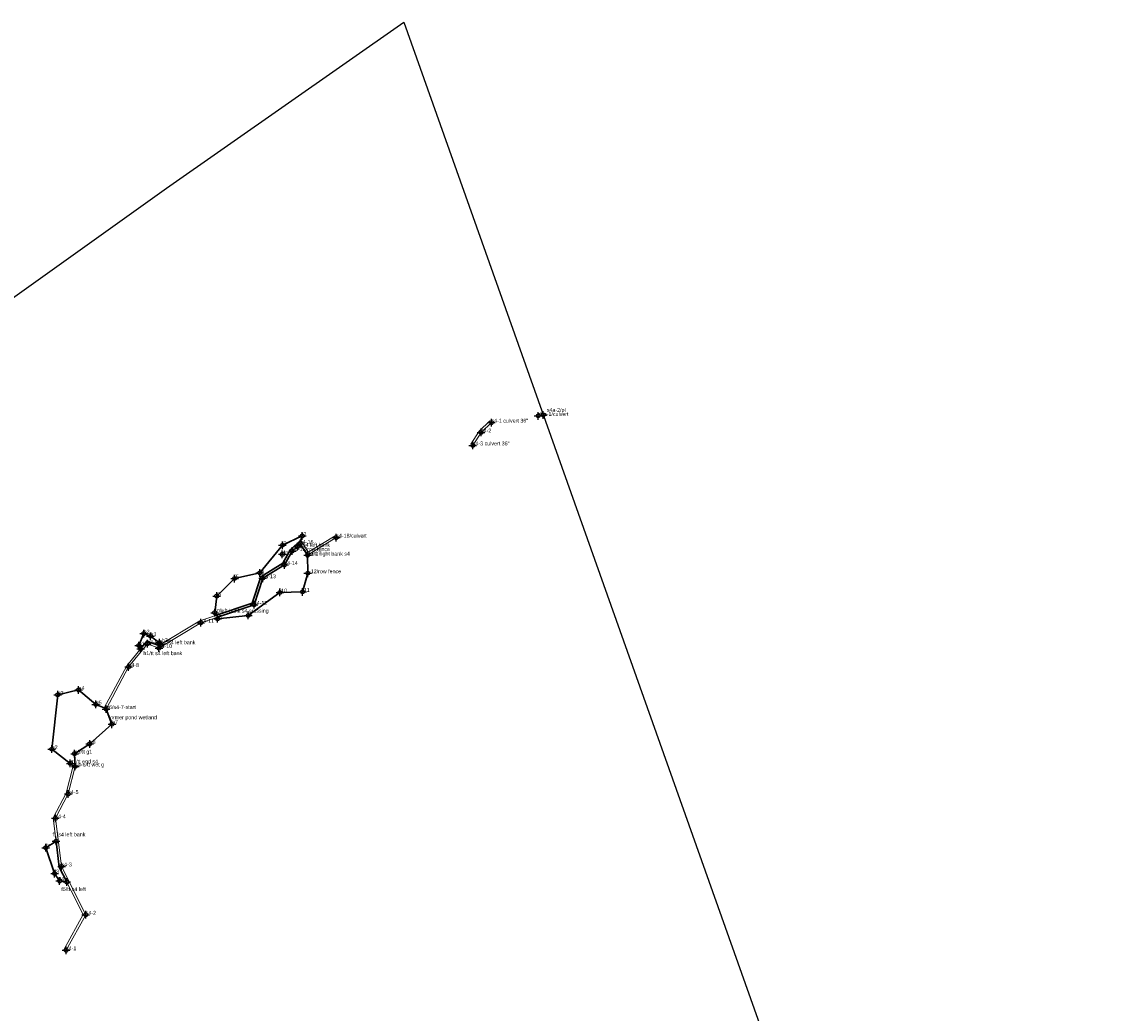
# Model space of a CAD drawing. Extents: x 2003015 to 2008729, y 1133884 to 1140012.
# Tile 9 of 10: x 2004701 to 2006134, y 1138515 to 1139807. Entities that reach past the tile are written whole.
import ezdxf

# ---------------------------------------------------------------- set-up
doc = ezdxf.new("R2010")
doc.units = 0
doc.header["$MEASUREMENT"] = 0
doc.header["$PDMODE"] = 34
doc.header["$PDSIZE"] = 5
doc.layers.add('Non-Wetland Waters (Tributaries)', color=7, linetype='Continuous', lineweight=15, true_color=0x0070ff)
doc.layers.add('Wetlands', color=7, linetype='Continuous', lineweight=30, true_color=0x00ffc5)
doc.layers.add('POINT_GENERIC', color=1, linetype='Continuous')
doc.layers.add('Project_Inspector_Boundary', color=10, linetype='Continuous')

# ---------------------------------------------------------------- blocks, each defined once
blk = doc.blocks.new('Project Inspector Boundary')
at = {"layer": 'Project_Inspector_Boundary'}
blk.add_lwpolyline([(2004649.1, 1139419.1), (2004889.7, 1139590.4), (2005198.8, 1139806.9), (2005659.5, 1138508.3), (2006063.2, 1137368.5), (2007480, 1137368.8)], dxfattribs=at)
blk = doc.blocks.new('Non-Wetland Waters (Tributaries)')
at = {"layer": 'Non-Wetland Waters (Tributaries)'}
for points in [[(2005373.1, 1139296.9, 0), (2005379.4, 1139298, 0)], [(2005285.9, 1139257.2, 0), (2005296.9, 1139274.3, 0), (2005310.8, 1139287.4, 0)], [(2005288.5, 1139255.6, 0), (2005299.2, 1139272.4, 0), (2005312.8, 1139285.2, 0)], [(2005373.6, 1139294, 0), (2005380.3, 1139295.2, 0)], [(2004808.3, 1138913.7, 0), (2004837.7, 1138968.7, 0), (2004863.8, 1139000.8, 0), (2004879.4, 1138994.9, 0), (2004933, 1139027.3, 0), (2005001.2, 1139050.3, 0), (2005012.3, 1139084.6, 0), (2005041.1, 1139102.1, 0), (2005050.9, 1139119.8, 0), (2005064.3, 1139132.1, 0), (2005074.2, 1139116.6, 0), (2005109.1, 1139138, 0)], [(2004810.9, 1138912.2, 0), (2004840.2, 1138967, 0), (2004864.7, 1138997.2, 0), (2004879.7, 1138991.6, 0), (2004934.2, 1139024.6, 0), (2005003.6, 1139048, 0), (2005014.8, 1139082.6, 0), (2005043.3, 1139099.9, 0), (2005053.3, 1139117.9, 0), (2005063.7, 1139127.5, 0), (2005073.3, 1139112.5, 0), (2005110.7, 1139135.5, 0)], [(2004756.1, 1138599.6, 0), (2004781, 1138644.5, 0), (2004749.9, 1138706.4, 0), (2004741.8, 1138770.4, 0), (2004758.7, 1138802.7, 0), (2004767.8, 1138838.2, 0)], [(2004758.7, 1138598.1, 0), (2004784.4, 1138644.4, 0), (2004752.8, 1138707.3, 0), (2004744.9, 1138769.9, 0), (2004761.5, 1138801.6, 0), (2004770.7, 1138837.4, 0)]]:
    blk.add_polyline3d(points, dxfattribs=at)
blk = doc.blocks.new('Wetlands')
at = {"layer": 'Wetlands'}
for points in [[(2004855.7, 1138990.8), (2004853.4, 1138994.9), (2004859.9, 1139010.5), (2004868.7, 1139007.1), (2004880.3, 1138998.6), (2004882.2, 1138996.6), (2004879.4, 1138994.9), (2004863.8, 1139000.8)], [(2004767.8, 1138838.2), (2004764.2, 1138841.5), (2004740.1, 1138860), (2004747.8, 1138930.8), (2004775, 1138937.1), (2004797.5, 1138918.3), (2004808.3, 1138913.7), (2004810.9, 1138912.2), (2004818.5, 1138892.5), (2004789.5, 1138866.8), (2004769.8, 1138854.1), (2004770.7, 1138837.4)], [(2004745.7, 1138740), (2004749.9, 1138706.4), (2004759.7, 1138687), (2004750.4, 1138688.4), (2004743.8, 1138698), (2004732.3, 1138731.5)]]:
    blk.add_lwpolyline(points, close=True, dxfattribs=at)
for points in [[(2005001.2, 1139050.3, 0), (2004953.2, 1139034.1, 0), (2004952.4, 1139037.7, 0), (2004955, 1139059.4, 0), (2004978.2, 1139082.2, 0), (2005011, 1139089.5, 0), (2005040.6, 1139125.6, 0), (2005066.4, 1139137.6, 0), (2005064.3, 1139132.1, 0), (2005050.9, 1139119.8, 0), (2005041.1, 1139102.1, 0), (2005012.3, 1139084.6, 0)], [(2004996, 1139034.1, 0), (2004956.1, 1139029.8, 0), (2004954.6, 1139031.5, 0), (2005003.6, 1139048, 0), (2005014.8, 1139082.6, 0), (2005043.3, 1139099.9, 0), (2005053.3, 1139117.9, 0), (2005063.7, 1139127.5, 0), (2005073.3, 1139112.5, 0), (2005073.6, 1139089.1, 0), (2005066.8, 1139064.8, 0), (2005037.3, 1139064, 0)]]:
    blk.add_polyline3d(points, close=True, dxfattribs=at)

msp = doc.modelspace()

# ---------------------------------------------------------------- linework, layer by layer
at = {"layer": 'POINT_GENERIC'}
for p in [(2005373.6, 1139294), (2005380.3, 1139295.2), (2005312.8, 1139285.2), (2005299.2, 1139272.4), (2005288.5, 1139255.6), (2005066.4, 1139137.6), (2005110.7, 1139135.5), (2005040.6, 1139125.6), (2005060, 1139123.5), (2005063.7, 1139127.5), (2005040.4, 1139113.7), (2005053.3, 1139117.9), (2005073.3, 1139112.5), (2005043.3, 1139099.9), (2004978.2, 1139082.2), (2005011, 1139089.5), (2005014.8, 1139082.6), (2005073.6, 1139089.1), (2005037.3, 1139064), (2005066.8, 1139064.8), (2004955, 1139059.4), (2005003.6, 1139048), (2004952.4, 1139037.7), (2004996, 1139034.1), (2004934.2, 1139024.6), (2004956.1, 1139029.8), (2004859.9, 1139010.5), (2004868.7, 1139007.1), (2004853.4, 1138994.9), (2004855.7, 1138990.8), (2004864.7, 1138997.2), (2004879.7, 1138991.6), (2004880.3, 1138998.6), (2004882.2, 1138996.6), (2004840.2, 1138967), (2004775, 1138937.1), (2004747.8, 1138930.8), (2004797.5, 1138918.3), (2004810.9, 1138912.2), (2004818.5, 1138892.5), (2004789.5, 1138866.8), (2004740.1, 1138860), (2004769.8, 1138854.1), (2004764.2, 1138841.5), (2004770.7, 1138837.4), (2004761.5, 1138801.6), (2004744.9, 1138769.9), (2004745.7, 1138740), (2004732.3, 1138731.6), (2004752.8, 1138707.3), (2004743.8, 1138698), (2004750.4, 1138688.4), (2004759.7, 1138687), (2004784.4, 1138644.4), (2004758.7, 1138598.1)]:
    msp.add_point(p, dxfattribs=at)

# ---------------------------------------------------------------- block references
at = {"linetype": 'Continuous'}
for name in ['Project Inspector Boundary', 'Non-Wetland Waters (Tributaries)', 'Wetlands']:
    msp.add_blockref(name, (0, 0), dxfattribs=at)

# ---------------------------------------------------------------- texts
at = {"layer": 'POINT_GENERIC'}
for s, p in [('s4a-1/culvert', (2005373.6, 1139294)), ('s4a-2/pl', (2005384.9, 1139299.2)), ('s4-1 culvert 36"', (2005312.8, 1139285.2)), ('s4-2', (2005299.2, 1139272.4)), ('s4-3 culvert 36"', (2005288.5, 1139255.6)), ('i2', (2005066.4, 1139137.6)), ('s4-18/culvert', (2005110.7, 1139135.5)), ('i3', (2005040.6, 1139125.6)), ('i1/s4 left bank', (2005060, 1139123.5)), ('s4-16', (2005063.7, 1139127.5)), ('dp', (2005040.4, 1139113.7)), ('s4-15/row fence', (2005053.3, 1139117.9)), ('i-13/tt right bank s4', (2005069.7, 1139112)), ('s4-17', (2005073.3, 1139112.5)), ('s4-14', (2005043.3, 1139099.9)), ('i5', (2004978.2, 1139082.2)), ('i4', (2005011, 1139089.5)), ('s4-13', (2005014.8, 1139082.6)), ('i-12/row fence', (2005073.6, 1139089.1)), ('i10', (2005037.3, 1139064)), ('i11', (2005066.8, 1139064.8)), ('i6', (2004955, 1139059.4)), ('s4-12', (2005003.6, 1139048)), ('i7/left bank s4 crossing', (2004952.4, 1139037.7)), ('i9', (2004996, 1139034.1)), ('s4-11', (2004934.2, 1139024.6)), ('i8', (2004956.1, 1139029.8)), ('h2', (2004859.9, 1139010.5)), ('h3', (2004868.7, 1139007.1)), ('h1A', (2004853.4, 1138994.9)), ('s4-9', (2004864.7, 1138997.2)), ('s4-10', (2004879.7, 1138991.6)), ('h4/s4 left bank', (2004882.2, 1138996.6)), ('h3a', (2004883.5, 1138999.5)), ('h1/tt s4 left bank', (2004859.4, 1138982.4)), ('s4-8', (2004840.2, 1138967)), ('g4', (2004775, 1138937.1)), ('g3', (2004747.8, 1138930.8)), ('g5', (2004797.5, 1138918.3)), ('g6/s4-7-start', (2004810.9, 1138912.2)), ('former pond wetland', (2004814.1, 1138898.9)), ('g7', (2004818.5, 1138892.5)), ('g8', (2004789.5, 1138866.8)), ('g2', (2004740.1, 1138860)), ('g9/tt g1', (2004769.8, 1138854.1)), ('g1/tt end s4', (2004764.2, 1138841.5)), ('s4-6/tt wet g', (2004770.7, 1138837.4)), ('s4-5', (2004761.5, 1138801.6)), ('s4-4', (2004744.9, 1138769.9)), ('f1/s4 left bank', (2004740.9, 1138746.4)), ('f2', (2004732.3, 1138731.6)), ('s4-3', (2004752.8, 1138707.3)), ('f3', (2004743.8, 1138698)), ('f4', (2004750.4, 1138688.4)), ('f5/tt s4 left', (2004752.6, 1138675.2)), ('s4-2', (2004784.4, 1138644.4)), ('s4-1', (2004758.7, 1138598.1))]:
    msp.add_text(s, height=5, dxfattribs=at).set_placement(p)

doc.saveas('drawing.dxf')
